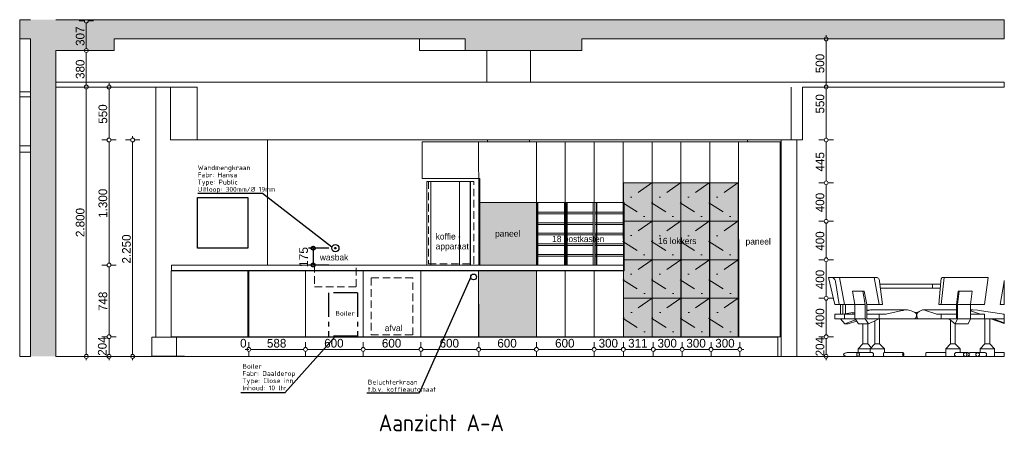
# Model space of a CAD drawing. Header units: millimetres. Extents: x -71760 to 24237, y -1029 to 51282.
# Tile 5 of 9: x -1988 to 8242, y -1029 to 3229. Entities that reach past the tile are written whole.
import ezdxf
from ezdxf.enums import TextEntityAlignment as Align

# ---------------------------------------------------------------- set-up
doc = ezdxf.new("R2010")
doc.units = ezdxf.units.MM
doc.header["$LTSCALE"] = 50
for name, pattern in [('2322109', [10, 5, -2, 1, -2]), ('2322110', [10, 5, -1, 1, -1, 1, -1]), ('B0605', [7.05, 3.5, -1.75, 0.05, -1.75]), ('B0701', [2.3412, 1.56, -0.7812]), ('B0704', [7.5, 5, -2.5])]:
    doc.linetypes.add(name, pattern=pattern)
for name, color, linetype in [('doorsnede C-C_6_ 00  Bestaand', 7, 'Continuous'), ('doorsnede C-C_6_ 00  Bestaand Doorsnede-arcering', 7, 'Continuous'), ('doorsnede C-C_6_ 00  Bestaand uit pl gr', 7, 'Continuous'), ('doorsnede C-C_6_ 00  Bestaand uit pl gr Doorsnede-arcering', 7, 'Continuous'), ('doorsnede C-C_6_ 00  Bestaande kolommen', 7, 'Continuous'), ('doorsnede C-C_6_ 00  Bestaande kolommen Doorsnede-arcering', 7, 'Continuous'), ('doorsnede C-C_6_ 22 C Binnenwanden', 7, 'Continuous'), ('doorsnede C-C_6_ 45 Plafond', 7, 'Continuous'), ('doorsnede C-C_6_ 45 Plafond 2D arcering', 7, 'Continuous'), ('doorsnede C-C_6_ 45 Plafond.BST', 7, 'Continuous'), ('doorsnede C-C_6_ 82 Interieur', 7, 'Continuous'), ('doorsnede C-C_6_ I Tekst 1_ 50', 7, 'Continuous'), ('doorsnede C-C_6_ T Maatvoering 1_ 50', 7, 'Continuous'), ('WL531---', 132, 'Continuous'), ('WL532---', 12, 'Continuous'), ('WM561---_AANVOER', 2, 'Continuous')]:
    doc.layers.add(name, color=color, linetype=linetype)
doc.styles.add('BURO-018', font='ISO96.shx', dxfattribs={"height": 90})
doc.styles.add('BURO-025', font='ISO96.shx', dxfattribs={"height": 125})
doc.styles.add('BURO-035', font='ISO96.shx', dxfattribs={"height": 175})
doc.styles.add('GENERATED_STYLE_1', font='swiss.ttf', dxfattribs={"width": 0.96})
picture_1 = doc.add_image_def('image1.gif', size_in_pixel=(316, 320))

# ---------------------------------------------------------------- blocks, each defined once
blk = doc.blocks.new('23222202')
at = {"color": 0, "linetype": 'Continuous'}
blk.add_circle((0, 0), 1.5, dxfattribs=at)
at = {"color": 0, "linetype": 'Continuous', "style": 'BURO-018', "flags": 1}
blk.add_attdef('CV_MATCODE', (0, 0), '', height=1.8, dxfattribs=at)

msp = doc.modelspace()

# ---------------------------------------------------------------- hatches: boundary and pattern name
at = {"layer": 'doorsnede C-C_6_ 00  Bestaand Doorsnede-arcering', "linetype": 'Continuous', "lineweight": 0}
msp.add_hatch(color=251, dxfattribs=at).paths.add_polyline_path([(-1613, -271), (-1613, 2909), (-1704, 2909), (-1704, -271)], flags=0)
at = {"layer": 'doorsnede C-C_6_ 00  Bestaand uit pl gr Doorsnede-arcering', "linetype": 'Continuous', "lineweight": 0}
for points in [[(8242, 3229), (-1988, 3229), (-1988, 3029), (8242, 3029)], [(-1006, 2909), (-1006, 3029), (-1876, 3029), (-1876, 2909)], [(3853, 2909), (3853, 3029), (2639, 3029), (2639, 2909)]]:
    msp.add_hatch(color=251, dxfattribs=at).paths.add_polyline_path(points, flags=0)
at = {"layer": 'doorsnede C-C_6_ 00  Bestaande kolommen Doorsnede-arcering', "linetype": 'Continuous', "lineweight": 0}
msp.add_hatch(color=251, dxfattribs=at).paths.add_polyline_path([(-1876, 2909), (-1876, -271), (-1704, -271), (-1704, 2909)], flags=0)
at = {"layer": 'doorsnede C-C_6_ 45 Plafond 2D arcering', "linetype": 'Continuous', "lineweight": 0}
for points in [[(4285, 1534), (4285, 1134), (4583, 1134), (4583, 1534)], [(4583, 1534), (4583, 1134), (4881, 1134), (4881, 1534)], [(4881, 1534), (4881, 1134), (5179, 1134), (5179, 1534)], [(5179, 1534), (5179, 1134), (5477, 1134), (5477, 1534)], [(2781, 1329), (2781, 679), (3380, 679), (3380, 1329)], [(4285, 1134), (4285, 734), (4583, 734), (4583, 1134)], [(4583, 1134), (4583, 734), (4881, 734), (4881, 1134)], [(4881, 1134), (4881, 734), (5179, 734), (5179, 1134)], [(5179, 1134), (5179, 734), (5477, 734), (5477, 1134)], [(4285, 734), (4285, 334), (4583, 334), (4583, 734)], [(4583, 734), (4583, 334), (4881, 334), (4881, 734)], [(4881, 734), (4881, 334), (5179, 334), (5179, 734)], [(5179, 734), (5179, 334), (5477, 334), (5477, 734)], [(2780, 624), (2780, -66), (3380, -66), (3380, 624)], [(4285, 334), (4285, -66), (4583, -66), (4583, 334)], [(4583, 334), (4583, -66), (4881, -66), (4881, 334)], [(4881, 334), (4881, -66), (5179, -66), (5179, 334)], [(5179, 334), (5179, -66), (5477, -66), (5477, 334)]]:
    msp.add_hatch(color=255, dxfattribs=at).paths.add_polyline_path(points, flags=0)

# ---------------------------------------------------------------- linework, layer by layer
at = {"layer": 'doorsnede C-C_6_ 00  Bestaand', "color": 251, "linetype": 'Continuous', "lineweight": 0}
for p, q in [((-1988, 3029), (-1988, 2479)), ((-1988, 2429), (-1988, 1919)), ((-1876, 1919), (-1988, 1919)), ((-1988, 1919), (-1988, 1852)), ((-1876, 1852), (-1988, 1852)), ((-1988, 1852), (-1988, -271))]:
    msp.add_line(p, q, dxfattribs=at)
at = {"layer": 'doorsnede C-C_6_ 00  Bestaand', "color": 2, "linetype": 'Continuous', "lineweight": 0}
msp.add_line((-1613, -271), (-1613, 2909), dxfattribs=at)
at = {"layer": 'doorsnede C-C_6_ 00  Bestaand uit pl gr', "color": 2, "linetype": 'Continuous', "lineweight": 0}
for p, q in [((-1988, 3229), (-1876, 3229)), ((-1988, 3029), (-1988, 3229)), ((-1613, 3229), (8242, 3229)), ((8242, 3029), (8242, 3229)), ((-1988, 3029), (-1876, 3029)), ((-1876, 2909), (-1876, 3029)), ((-1006, 3029), (2639, 3029)), ((-1006, 2909), (-1006, 3029)), ((2639, 2909), (2639, 3029)), ((3853, 3029), (8242, 3029)), ((3853, 2909), (3853, 3029)), ((-1613, 2909), (-1006, 2909)), ((2639, 2909), (3853, 2909)), ((-1988, -271), (-1876, -271)), ((-1988, -271), (-1876, -271)), ((-1613, -271), (8242, -271)), ((-1613, -271), (8242, -271))]:
    msp.add_line(p, q, dxfattribs=at)
at = {"layer": 'doorsnede C-C_6_ 00  Bestaand uit pl gr', "color": 251, "linetype": 'Continuous', "lineweight": 0}
for p, q in [((-1875, 3029), (-1876, 3029)), ((2167, 3029), (2167, 2909)), ((2167, 2909), (2323, 2909)), ((2323, 2909), (2639, 2909))]:
    msp.add_line(p, q, dxfattribs=at)
at = {"layer": 'doorsnede C-C_6_ 00  Bestaande kolommen', "color": 2, "linetype": 'Continuous', "lineweight": 0}
msp.add_line((-1876, -271), (-1876, 2909), dxfattribs=at)
at = {"layer": 'doorsnede C-C_6_ 00  Bestaande kolommen', "color": 251, "linetype": 'Continuous', "lineweight": 0}
for p, q in [((2867, 2579), (2867, 2909)), ((3319, 2579), (3319, 2909))]:
    msp.add_line(p, q, dxfattribs=at)
at = {"layer": 'doorsnede C-C_6_ 22 C Binnenwanden', "color": 251, "linetype": 'Continuous', "lineweight": 0}
for p, q in [((-574, -69), (-574, 2529)), ((586, 1979), (586, 679)), ((586, 1979), (586, 679)), ((2874, 1979), (2874, 1959)), ((2874, 1979), (2874, 1959)), ((3310, 1959), (3310, 1979)), ((5574, 1959), (5574, 1979)), ((5925, -271), (5925, 1979)), ((6086, 1979), (6086, -271)), ((586, 624), (586, 619)), ((2874, 624), (2874, 619)), ((2874, 624), (2874, 619)), ((3310, 619), (3310, 624)), ((-613, -69), (-615, -69)), ((-615, -269), (-615, -69)), ((-601, -69), (-613, -69)), ((-601, -69), (-601, -69)), ((-502, -69), (-601, -69)), ((-464, -69), (-502, -69)), ((-464, -69), (-425, -69)), ((-456, -69), (-464, -69)), ((-429, -69), (-456, -69)), ((-392, -69), (-429, -69)), ((-345, -69), (-392, -69)), ((-289, -69), (-345, -69)), ((586, -66), (586, -69)), ((586, -66), (586, -69)), ((2874, -66), (2874, -69)), ((2874, -66), (2874, -69)), ((3310, -69), (3310, -66)), ((5574, -69), (5574, -66)), ((-615, -269), (-613, -269)), ((-613, -269), (-601, -269)), ((-601, -269), (-601, -269)), ((-601, -269), (-502, -269)), ((-574, -271), (-574, -269)), ((-561, -269), (-561, -271)), ((-502, -269), (-464, -269)), ((-464, -269), (-425, -269)), ((-464, -269), (-456, -269)), ((-456, -269), (-429, -269)), ((-429, -269), (-392, -269)), ((-425, -269), (-425, -271)), ((-392, -269), (-345, -269)), ((-345, -269), (-289, -269)), ((-289, -269), (-275, -269)), ((586, -270), (586, -271)), ((586, -270), (586, -271)), ((2874, -270), (2874, -271)), ((2874, -270), (2874, -271)), ((3310, -271), (3310, -270)), ((5574, -271), (5574, -270))]:
    msp.add_line(p, q, dxfattribs=at)
at = {"layer": 'doorsnede C-C_6_ 45 Plafond', "color": 251, "linetype": 'Continuous', "lineweight": 0}
for p, q in [((-421, 1979), (-421, 2529)), ((-421, 1979), (-145, 1979)), ((4285, 1534), (4583, 1534)), ((4285, 1134), (4285, 1534)), ((4583, 1534), (4583, 1134)), ((4583, 1534), (4881, 1534)), ((4583, 1134), (4583, 1534)), ((4881, 1534), (4881, 1134)), ((4881, 1534), (5179, 1534)), ((4881, 1134), (4881, 1534)), ((5179, 1534), (5179, 1134)), ((5179, 1534), (5477, 1534)), ((5179, 1134), (5179, 1534)), ((5477, 1534), (5477, 1134)), ((2781, 1329), (3380, 1329)), ((2781, 679), (2781, 1329)), ((3380, 1329), (3380, 679)), ((4285, 1134), (4583, 1134)), ((4285, 734), (4285, 1134)), ((4583, 1134), (4285, 1134)), ((4583, 1134), (4583, 734)), ((4583, 1134), (4881, 1134)), ((4583, 734), (4583, 1134)), ((4881, 1134), (4583, 1134)), ((4881, 1134), (4881, 734)), ((4881, 1134), (5179, 1134)), ((4881, 734), (4881, 1134)), ((5179, 1134), (4881, 1134)), ((5179, 1134), (5179, 734)), ((5179, 1134), (5477, 1134)), ((5179, 734), (5179, 1134)), ((5477, 1134), (5179, 1134)), ((5477, 1134), (5477, 734)), ((4285, 734), (4583, 734)), ((4285, 334), (4285, 734)), ((4583, 734), (4285, 734)), ((4583, 734), (4583, 334)), ((4583, 734), (4881, 734)), ((4583, 334), (4583, 734)), ((4881, 734), (4583, 734)), ((4881, 734), (4881, 334)), ((4881, 734), (5179, 734)), ((4881, 334), (4881, 734)), ((5179, 734), (4881, 734)), ((5179, 734), (5179, 334)), ((5179, 734), (5477, 734)), ((5179, 334), (5179, 734)), ((5477, 734), (5179, 734)), ((5477, 734), (5477, 334)), ((2780, 624), (3380, 624)), ((2780, -66), (2780, 624)), ((3380, 679), (2781, 679)), ((3380, 624), (3380, -66)), ((4285, 334), (4583, 334)), ((4285, -66), (4285, 334)), ((4583, 334), (4285, 334)), ((4583, 334), (4583, -66)), ((4583, 334), (4881, 334)), ((4583, -66), (4583, 334)), ((4881, 334), (4583, 334)), ((4881, 334), (4881, -66)), ((4881, 334), (5179, 334)), ((4881, -66), (4881, 334)), ((5179, 334), (4881, 334)), ((5179, 334), (5179, -66)), ((5179, 334), (5477, 334)), ((5179, -66), (5179, 334)), ((5477, 334), (5179, 334)), ((5477, 334), (5477, -66)), ((3380, -66), (2780, -66)), ((4583, -66), (4285, -66)), ((4881, -66), (4583, -66)), ((5179, -66), (4881, -66)), ((5477, -66), (5179, -66))]:
    msp.add_line(p, q, dxfattribs=at)
at = {"layer": 'doorsnede C-C_6_ 45 Plafond', "color": 2, "linetype": 'Continuous', "lineweight": 0}
for p, q in [((-145, 1979), (-145, 2529)), ((6029, 1979), (6029, 2529)), ((6029, 1979), (6029, 2529)), ((6146, 1979), (6146, 2529)), ((-145, 1979), (-40, 1979)), ((-40, 1979), (6029, 1979)), ((6029, 1979), (6146, 1979))]:
    msp.add_line(p, q, dxfattribs=at)
at = {"layer": 'doorsnede C-C_6_ 45 Plafond.BST', "color": 2, "linetype": 'Continuous', "lineweight": 0}
for p, q in [((-1613, 2579), (8190, 2579)), ((-1613, 2529), (-1613, 2579)), ((8190, 2579), (8242, 2579)), ((8242, 2529), (8242, 2579)), ((-1988, 2479), (-1876, 2479)), ((-1988, 2429), (-1988, 2479)), ((-1876, 2429), (-1876, 2479)), ((-1613, 2529), (-145, 2529)), ((6146, 2529), (8190, 2529)), ((8190, 2529), (8242, 2529)), ((-1988, 2429), (-1876, 2429))]:
    msp.add_line(p, q, dxfattribs=at)
at = {"layer": 'doorsnede C-C_6_ 45 Plafond.BST', "color": 251, "linetype": 'Continuous', "lineweight": 0}
for p, q in [((-1876, 2479), (-1875, 2479)), ((-1876, 2429), (-1875, 2429))]:
    msp.add_line(p, q, dxfattribs=at)
at = {"layer": 'doorsnede C-C_6_ 82 Interieur', "color": 251, "linetype": 'Continuous', "lineweight": 0}
for p, q in [((7429, 3229), (7429, 3229)), ((7633, 3229), (7634, 3229)), ((8242, 3229), (8242, 3229)), ((2192, 1959), (2792, 1959)), ((2192, 1579), (2192, 1959)), ((2780, 1959), (2781, 1329)), ((2792, 1959), (4291, 1959)), ((3380, 1959), (3381, 1329)), ((3680, 1959), (3681, 1329)), ((3980, 1959), (3981, 1329)), ((4282, 1959), (4284, -66)), ((4292, 1959), (4291, 1959)), ((4292, 1959), (4592, 1959)), ((4295, 1959), (4297, 1959)), ((4582, 1959), (4584, -66)), ((4592, 1959), (4892, 1959)), ((4882, 1959), (4884, -66)), ((4892, 1959), (5192, 1959)), ((5182, 1959), (5184, -66)), ((5192, 1959), (5492, 1959)), ((5482, 1959), (5484, -66)), ((5492, 1959), (5915, 1959)), ((5915, 1959), (5916, 1959)), ((5915, -66), (5915, 1959)), ((5916, -66), (5916, 1959)), ((2192, 1579), (2792, 1579)), ((2243, 1549), (2284, 1549)), ((2243, 679), (2243, 1549)), ((2284, 1549), (2306, 1549)), ((2284, 679), (2284, 1549)), ((2306, 1549), (2355, 1549)), ((2355, 1549), (2407, 1549)), ((2407, 1549), (2459, 1549)), ((2459, 1549), (2511, 1549)), ((2511, 1549), (2560, 1549)), ((2560, 1549), (2581, 1549)), ((2581, 1549), (2693, 1549)), ((2581, 679), (2581, 1549)), ((2693, 1549), (2693, 1549)), ((2693, 1549), (2695, 1549)), ((2693, 679), (2693, 1549)), ((2695, 679), (2695, 1549)), ((2792, 1329), (2792, 1579)), ((2792, 1329), (4291, 1329)), ((2792, 1329), (2792, 679)), ((3672, 1229), (3381, 1229)), ((3392, 679), (3392, 1329)), ((3396, 679), (3396, 1329)), ((3671, 1329), (3672, 679)), ((3681, 1329), (3681, 679)), ((3689, 1329), (3690, 679)), ((3972, 1229), (3690, 1229)), ((3699, 1329), (3699, 679)), ((3701, 679), (3701, 1329)), ((3971, 1329), (3972, 679)), ((3987, 1329), (3987, 679)), ((3989, 1329), (3990, 679)), ((4280, 1229), (3990, 1229)), ((4005, 1329), (4005, 679)), ((4007, 679), (4007, 1329)), ((4291, 1329), (4292, 1329)), ((4292, 619), (4292, 1329)), ((3672, 1212), (3381, 1212)), ((3972, 1212), (3690, 1212)), ((4285, 1212), (3990, 1212)), ((3672, 1119), (3381, 1119)), ((3672, 1102), (3381, 1102)), ((3972, 1119), (3690, 1119)), ((3972, 1102), (3690, 1102)), ((4280, 1119), (3990, 1119)), ((4285, 1102), (3990, 1102)), ((3672, 1009), (3381, 1009)), ((3672, 992), (3381, 992)), ((3972, 1009), (3690, 1009)), ((3972, 992), (3690, 992)), ((4280, 1009), (3990, 1009)), ((4285, 992), (3990, 992)), ((3672, 899), (3381, 899)), ((3672, 882), (3381, 882)), ((3972, 899), (3690, 899)), ((3972, 882), (3690, 882)), ((4280, 899), (3990, 899)), ((4285, 882), (3990, 882)), ((3672, 789), (3381, 789)), ((3672, 772), (3381, 772)), ((3972, 789), (3690, 789)), ((3972, 772), (3690, 772)), ((4280, 789), (3990, 789)), ((4285, 772), (3990, 772)), ((-413, 619), (-267, 619)), ((-413, -66), (-413, 619)), ((-411, 679), (-267, 679)), ((-411, 624), (-411, 679)), ((-411, 624), (-267, 624)), ((-267, 679), (-261, 679)), ((-267, 624), (-261, 624)), ((-267, 619), (-261, 619)), ((-261, 679), (-239, 679)), ((-261, 624), (-239, 624)), ((-261, 619), (-239, 619)), ((-239, 679), (-208, 679)), ((-239, 624), (-208, 624)), ((-239, 619), (-208, 619)), ((-208, 679), (-167, 679)), ((-208, 624), (-167, 624)), ((-208, 619), (-167, 619)), ((-167, 679), (-118, 679)), ((-167, 624), (-118, 624)), ((-167, 619), (-118, 619)), ((-118, 679), (-61, 679)), ((-118, 624), (-61, 624)), ((-118, 619), (-61, 619)), ((-61, 679), (2, 679)), ((-61, 624), (2, 624)), ((-61, 619), (2, 619)), ((2, 679), (71, 679)), ((2, 624), (71, 624)), ((2, 619), (71, 619)), ((71, 679), (146, 679)), ((71, 624), (146, 624)), ((71, 619), (146, 619)), ((146, 679), (224, 679)), ((146, 624), (224, 624)), ((146, 619), (224, 619)), ((224, 679), (304, 679)), ((224, 624), (304, 624)), ((224, 619), (304, 619)), ((304, 679), (392, 679)), ((304, 624), (392, 624)), ((304, 619), (392, 619)), ((381, 619), (382, -66)), ((392, 679), (4291, 679)), ((392, 624), (4291, 624)), ((392, 619), (4292, 619)), ((392, -66), (392, 619)), ((393, 619), (393, 619)), ((981, 619), (982, -66)), ((1581, 619), (1581, -66)), ((2181, 619), (2181, -66)), ((2780, 619), (2781, -66)), ((3380, 619), (3381, -66)), ((3680, 619), (3681, -66)), ((3980, 619), (3981, -66)), ((4291, 679), (4292, 679)), ((4291, 624), (4291, 679)), ((4291, 624), (4292, 624)), ((4292, 619), (4292, 619)), ((6415, 549), (6482, 269)), ((6444, 549), (6415, 549)), ((6415, 549), (6415, 549)), ((6448, 549), (6444, 549)), ((6456, 548), (6448, 549)), ((6448, 549), (6529, 549)), ((6463, 545), (6456, 548)), ((6470, 540), (6463, 545)), ((6476, 535), (6470, 540)), ((6481, 528), (6476, 535)), ((6485, 520), (6481, 528)), ((6488, 512), (6485, 520)), ((6488, 508), (6488, 512)), ((6529, 549), (6582, 269)), ((6613, 549), (6529, 549)), ((6550, 549), (6550, 549)), ((6555, 549), (6552, 549)), ((6889, 549), (6613, 549)), ((6889, 549), (6942, 269)), ((6912, 549), (6889, 549)), ((6889, 549), (6889, 549)), ((6915, 549), (6912, 549)), ((6921, 548), (6915, 549)), ((6927, 545), (6921, 548)), ((6933, 540), (6927, 545)), ((6937, 535), (6933, 540)), ((6941, 528), (6937, 535)), ((6945, 520), (6941, 528)), ((6947, 512), (6945, 520)), ((6947, 508), (6947, 512)), ((7582, 512), (7583, 520)), ((7582, 508), (7582, 512)), ((7583, 520), (7585, 528)), ((7619, 549), (7585, 269)), ((7585, 528), (7588, 535)), ((7588, 535), (7591, 540)), ((7591, 540), (7594, 545)), ((7594, 545), (7598, 548)), ((7598, 548), (7602, 549)), ((7602, 549), (7604, 549)), ((7604, 549), (7619, 549)), ((7619, 549), (7619, 549)), ((8073, 549), (7619, 549)), ((8073, 549), (8038, 269)), ((8055, 549), (8057, 549)), ((8240, 508), (8241, 512)), ((8241, 512), (8242, 517)), ((8242, 512), (8242, 517)), ((8242, 508), (8242, 512)), ((6526, 269), (6488, 508)), ((6977, 269), (6947, 508)), ((6951, 479), (6953, 479)), ((6953, 479), (7010, 479)), ((6956, 439), (7010, 439)), ((7010, 479), (7073, 479)), ((7010, 439), (7073, 439)), ((7073, 479), (7142, 479)), ((7073, 439), (7142, 439)), ((7142, 479), (7215, 479)), ((7142, 439), (7215, 439)), ((7215, 479), (7291, 479)), ((7215, 439), (7291, 439)), ((7291, 479), (7298, 479)), ((7291, 439), (7298, 439)), ((7298, 479), (7369, 479)), ((7298, 439), (7369, 439)), ((7369, 479), (7448, 479)), ((7369, 439), (7448, 439)), ((7448, 479), (7495, 479)), ((7448, 439), (7495, 439)), ((7495, 479), (7498, 479)), ((7495, 439), (7498, 439)), ((7498, 479), (7537, 479)), ((7498, 439), (7498, 479)), ((7498, 439), (7537, 439)), ((7537, 479), (7579, 479)), ((7537, 439), (7576, 439)), ((7562, 269), (7582, 508)), ((8198, 269), (8240, 508)), ((8242, 269), (8242, 508)), ((6665, 409), (6691, 269)), ((6771, 409), (6665, 409)), ((6788, 409), (6771, 409)), ((6771, 409), (6797, 269)), ((6815, 269), (6788, 409)), ((7745, 269), (7762, 409)), ((7774, 409), (7756, 269)), ((7762, 409), (7774, 409)), ((7907, 409), (7774, 409)), ((7907, 409), (7890, 269)), ((6482, 269), (6526, 269)), ((6526, 269), (6582, 269)), ((6541, 269), (6541, 169)), ((6563, 169), (6563, 269)), ((6691, 269), (6582, 269)), ((6592, 173), (6592, 269)), ((6691, 269), (6691, 119)), ((6797, 269), (6691, 269)), ((6797, 269), (6797, 119)), ((6942, 269), (6815, 269)), ((6815, 119), (6815, 269)), ((6853, 212), (6815, 211)), ((6832, 208), (6815, 204)), ((6840, 211), (6832, 208)), ((6877, 212), (6840, 211)), ((6858, 211), (6853, 212)), ((6853, 212), (6877, 212)), ((7237, 212), (6877, 212)), ((6942, 269), (6977, 269)), ((7192, 208), (7166, 202)), ((7200, 211), (7192, 208)), ((7237, 212), (7200, 211)), ((7274, 204), (7237, 212)), ((7370, 204), (7394, 212)), ((7394, 212), (7418, 211)), ((7745, 212), (7394, 212)), ((7418, 211), (7418, 211)), ((7418, 211), (7423, 208)), ((7423, 208), (7532, 171)), ((7585, 269), (7562, 269)), ((7745, 269), (7585, 269)), ((7745, 119), (7745, 269)), ((7756, 269), (7756, 119)), ((7890, 269), (7756, 269)), ((8038, 269), (7890, 269)), ((7890, 269), (7890, 119)), ((7890, 208), (7917, 212)), ((7890, 212), (7917, 212)), ((7917, 212), (7969, 211)), ((7969, 211), (7980, 208)), ((7980, 208), (8215, 171)), ((8198, 269), (8242, 269)), ((6557, 169), (6482, 169)), ((6482, 169), (6482, 119)), ((6482, 119), (6582, 119)), ((6541, 119), (6586, 69)), ((6573, 169), (6557, 169)), ((6584, 171), (6573, 169)), ((6582, 169), (6582, 119)), ((6691, 169), (6582, 169)), ((6691, 119), (6582, 119)), ((6691, 190), (6584, 171)), ((6586, 69), (6697, 111)), ((6663, 171), (6654, 169)), ((6691, 177), (6663, 171)), ((6691, 119), (6699, 108)), ((6797, 119), (6691, 119)), ((6699, 108), (6727, 69)), ((6797, 119), (6833, 69)), ((6942, 169), (6815, 169)), ((6942, 119), (6815, 119)), ((6833, 69), (6911, 106)), ((6911, 106), (6939, 119)), ((7002, 169), (6942, 169)), ((6942, 169), (6942, 119)), ((6942, 119), (7166, 119)), ((6946, -141), (6946, 119)), ((7014, 169), (7002, 169)), ((7024, 171), (7014, 169)), ((7166, 202), (7024, 171)), ((7166, 119), (7314, 119)), ((7292, 196), (7274, 204)), ((7317, 184), (7292, 196)), ((7349, 189), (7310, 187)), ((7314, 119), (7325, 135)), ((7314, 119), (7344, 119)), ((7321, 182), (7317, 184)), ((7317, 184), (7317, 184)), ((7324, 179), (7321, 182)), ((7326, 175), (7324, 179)), ((7325, 135), (7326, 137)), ((7328, 171), (7326, 175)), ((7326, 137), (7328, 141)), ((7330, 166), (7328, 171)), ((7328, 141), (7330, 146)), ((7331, 161), (7330, 166)), ((7330, 146), (7331, 151)), ((7331, 156), (7331, 161)), ((7331, 151), (7331, 156)), ((7333, 161), (7334, 166)), ((7333, 156), (7333, 161)), ((7333, 151), (7333, 156)), ((7334, 146), (7333, 151)), ((7334, 166), (7335, 171)), ((7335, 141), (7334, 146)), ((7335, 171), (7336, 175)), ((7336, 137), (7335, 141)), ((7336, 175), (7338, 179)), ((7337, 135), (7336, 137)), ((7344, 119), (7337, 135)), ((7338, 179), (7340, 182)), ((7340, 182), (7342, 184)), ((7342, 184), (7343, 184)), ((7343, 184), (7359, 196)), ((7418, 119), (7344, 119)), ((7359, 196), (7370, 204)), ((7585, 119), (7418, 119)), ((7532, 171), (7538, 169)), ((7538, 169), (7546, 169)), ((7546, 169), (7585, 169)), ((7585, 169), (7585, 119)), ((7745, 169), (7585, 169)), ((7745, 119), (7585, 119)), ((7733, 69), (7665, 119)), ((7684, -141), (7684, 105)), ((7756, 119), (7733, 69)), ((7890, 119), (7756, 119)), ((7890, 119), (7867, 69)), ((7890, 204), (7985, 171)), ((8038, 169), (7890, 169)), ((8038, 119), (7890, 119)), ((7985, 171), (7991, 169)), ((8038, 169), (8038, 119)), ((8242, 119), (8038, 119)), ((8041, -141), (8041, 119)), ((8091, -141), (8091, 119)), ((8242, 72), (8103, 119)), ((8242, 80), (8127, 119)), ((8215, 171), (8227, 169)), ((8227, 169), (8242, 169)), ((8242, 119), (8242, 169)), ((8242, 80), (8242, 119)), ((6586, 69), (6620, 69)), ((6620, 69), (6708, 95)), ((6754, 69), (6727, 69)), ((6833, 69), (6754, 69)), ((6773, -141), (6773, 69)), ((6823, -141), (6823, 69)), ((6896, -141), (6896, 99)), ((7733, -141), (7733, 69)), ((7867, 69), (7733, 69)), ((8242, 72), (8242, 80)), ((-413, -66), (-267, -66)), ((-360, -66), (-360, -271)), ((-290, -69), (-193, -69)), ((-267, -66), (-261, -66)), ((-261, -66), (-239, -66)), ((-239, -66), (-208, -66)), ((-208, -66), (-167, -66)), ((-193, -69), (-187, -69)), ((-187, -69), (-165, -69)), ((-167, -66), (-118, -66)), ((-165, -69), (-133, -69)), ((-133, -69), (-93, -69)), ((-118, -66), (-61, -66)), ((-93, -69), (-44, -69)), ((-61, -66), (2, -66)), ((-44, -69), (12, -69)), ((2, -66), (71, -66)), ((12, -69), (75, -69)), ((71, -66), (146, -66)), ((75, -69), (144, -69)), ((144, -69), (216, -69)), ((146, -66), (224, -66)), ((216, -69), (292, -69)), ((224, -66), (304, -66)), ((292, -69), (369, -69)), ((304, -66), (392, -66)), ((369, -69), (392, -69)), ((392, -66), (4292, -66)), ((392, -69), (5890, -69)), ((4292, -66), (4292, -66)), ((4292, -66), (4592, -66)), ((4592, -66), (4892, -66)), ((4892, -66), (5192, -66)), ((5192, -66), (5492, -66)), ((5492, -66), (5915, -66)), ((5890, -270), (5890, -69)), ((5915, -66), (5916, -66)), ((6723, -191), (6773, -141)), ((6725, -191), (6723, -191)), ((6723, -231), (6723, -191)), ((6729, -191), (6725, -191)), ((6735, -191), (6729, -191)), ((6743, -191), (6735, -191)), ((6753, -191), (6743, -191)), ((6764, -191), (6753, -191)), ((6776, -191), (6764, -191)), ((6774, -141), (6773, -141)), ((6775, -141), (6774, -141)), ((6777, -141), (6775, -141)), ((6789, -191), (6776, -191)), ((6780, -141), (6777, -141)), ((6783, -141), (6780, -141)), ((6787, -141), (6783, -141)), ((6791, -141), (6787, -141)), ((6802, -191), (6789, -191)), ((6795, -141), (6791, -141)), ((6799, -141), (6795, -141)), ((6804, -141), (6799, -141)), ((6815, -191), (6802, -191)), ((6808, -141), (6804, -141)), ((6812, -141), (6808, -141)), ((6815, -141), (6812, -141)), ((6818, -141), (6815, -141)), ((6827, -191), (6815, -191)), ((6820, -141), (6818, -141)), ((6822, -141), (6820, -141)), ((6823, -141), (6822, -141)), ((6823, -141), (6823, -141)), ((6860, -178), (6823, -141)), ((6839, -191), (6827, -191)), ((6847, -191), (6839, -191)), ((6847, -191), (6896, -141)), ((6849, -191), (6847, -191)), ((6847, -231), (6847, -191)), ((6853, -191), (6849, -191)), ((6860, -191), (6853, -191)), ((6868, -191), (6860, -191)), ((6878, -191), (6868, -191)), ((6889, -191), (6878, -191)), ((6902, -191), (6889, -191)), ((6897, -141), (6896, -141)), ((6899, -141), (6897, -141)), ((6901, -141), (6899, -141)), ((6904, -141), (6901, -141)), ((6915, -191), (6902, -191)), ((6907, -141), (6904, -141)), ((6911, -141), (6907, -141)), ((6915, -141), (6911, -141)), ((6919, -141), (6915, -141)), ((6928, -191), (6915, -191)), ((6923, -141), (6919, -141)), ((6928, -141), (6923, -141)), ((6932, -141), (6928, -141)), ((6941, -191), (6928, -191)), ((6936, -141), (6932, -141)), ((6939, -141), (6936, -141)), ((6942, -141), (6939, -141)), ((6953, -191), (6941, -191)), ((6944, -141), (6942, -141)), ((6945, -141), (6944, -141)), ((6946, -141), (6945, -141)), ((6996, -191), (6946, -141)), ((6964, -191), (6953, -191)), ((6974, -191), (6964, -191)), ((6983, -191), (6974, -191)), ((6989, -191), (6983, -191)), ((6994, -191), (6989, -191)), ((6996, -191), (6994, -191)), ((6996, -231), (6996, -191)), ((7634, -191), (7684, -141)), ((7637, -191), (7634, -191)), ((7634, -191), (7634, -191)), ((7634, -232), (7634, -191)), ((7642, -191), (7637, -191)), ((7649, -191), (7642, -191)), ((7658, -191), (7649, -191)), ((7668, -191), (7658, -191)), ((7680, -191), (7668, -191)), ((7692, -191), (7680, -191)), ((7685, -141), (7684, -141)), ((7684, -141), (7684, -141)), ((7686, -141), (7685, -141)), ((7689, -141), (7686, -141)), ((7692, -141), (7689, -141)), ((7695, -141), (7692, -141)), ((7705, -191), (7692, -191)), ((7699, -141), (7695, -141)), ((7703, -141), (7699, -141)), ((7707, -141), (7703, -141)), ((7718, -191), (7705, -191)), ((7712, -141), (7707, -141)), ((7716, -141), (7712, -141)), ((7720, -141), (7716, -141)), ((7731, -191), (7718, -191)), ((7724, -141), (7720, -141)), ((7727, -141), (7724, -141)), ((7730, -141), (7727, -141)), ((7732, -141), (7730, -141)), ((7743, -191), (7731, -191)), ((7733, -141), (7732, -141)), ((7733, -141), (7733, -141)), ((7783, -191), (7733, -141)), ((7754, -191), (7743, -191)), ((7764, -191), (7754, -191)), ((7772, -191), (7764, -191)), ((7778, -191), (7772, -191)), ((7782, -191), (7778, -191)), ((7783, -191), (7782, -191)), ((7783, -231), (7783, -191)), ((7991, -191), (8041, -141)), ((7992, -191), (7991, -191)), ((7991, -231), (7991, -191)), ((7995, -191), (7992, -191)), ((8000, -191), (7995, -191)), ((8007, -191), (8000, -191)), ((8017, -191), (8007, -191)), ((8027, -191), (8017, -191)), ((8039, -191), (8027, -191)), ((8052, -191), (8039, -191)), ((8042, -141), (8041, -141)), ((8041, -141), (8041, -141)), ((8044, -141), (8042, -141)), ((8046, -141), (8044, -141)), ((8049, -141), (8046, -141)), ((8053, -141), (8049, -141)), ((8065, -191), (8052, -191)), ((8057, -141), (8053, -141)), ((8061, -141), (8057, -141)), ((8065, -141), (8061, -141)), ((8070, -141), (8065, -141)), ((8078, -191), (8065, -191)), ((8074, -141), (8070, -141)), ((8078, -141), (8074, -141)), ((8081, -141), (8078, -141)), ((8090, -191), (8078, -191)), ((8085, -141), (8081, -141)), ((8087, -141), (8085, -141)), ((8089, -141), (8087, -141)), ((8090, -141), (8089, -141)), ((8091, -141), (8090, -141)), ((8102, -191), (8090, -191)), ((8141, -191), (8091, -141)), ((8113, -191), (8102, -191)), ((8122, -191), (8113, -191)), ((8130, -191), (8122, -191)), ((8136, -191), (8130, -191)), ((8139, -191), (8136, -191)), ((8141, -191), (8139, -191)), ((8141, -236), (8141, -191)), ((-290, -270), (-193, -270)), ((-193, -270), (-187, -270)), ((-187, -270), (-165, -270)), ((-165, -270), (-133, -270)), ((-133, -270), (-93, -270)), ((-93, -270), (-44, -270)), ((-44, -270), (12, -270)), ((12, -270), (75, -270)), ((75, -270), (144, -270)), ((144, -270), (216, -270)), ((216, -270), (292, -270)), ((292, -270), (369, -270)), ((369, -270), (392, -270)), ((392, -270), (5890, -270)), ((6574, -247), (6573, -251)), ((6573, -251), (6574, -254)), ((6576, -244), (6574, -247)), ((6574, -254), (6576, -258)), ((6579, -241), (6576, -244)), ((6576, -258), (6579, -261)), ((6584, -238), (6579, -241)), ((6579, -261), (6584, -264)), ((6589, -236), (6584, -238)), ((6584, -264), (6589, -266)), ((6595, -234), (6589, -236)), ((6589, -266), (6595, -268)), ((6602, -232), (6595, -234)), ((6595, -268), (6602, -270)), ((6610, -231), (6602, -232)), ((6602, -270), (6610, -271)), ((6617, -231), (6610, -231)), ((6610, -271), (6617, -271)), ((6723, -231), (6617, -231)), ((6709, -247), (6710, -244)), ((6709, -251), (6709, -247)), ((6709, -254), (6709, -251)), ((6710, -258), (6709, -254)), ((6710, -244), (6711, -241)), ((6711, -261), (6710, -258)), ((6711, -241), (6712, -238)), ((6712, -264), (6711, -261)), ((6712, -238), (6714, -236)), ((6714, -266), (6712, -264)), ((6714, -236), (6716, -234)), ((6716, -268), (6714, -266)), ((6716, -234), (6718, -232)), ((6718, -270), (6716, -268)), ((6718, -232), (6721, -231)), ((6721, -271), (6718, -270)), ((6721, -231), (6723, -231)), ((6723, -271), (6721, -271)), ((6723, -231), (6725, -231)), ((6805, -231), (6723, -231)), ((6725, -271), (6723, -271)), ((6725, -231), (6728, -232)), ((6728, -270), (6725, -271)), ((6728, -232), (6730, -234)), ((6730, -268), (6728, -270)), ((6730, -234), (6732, -236)), ((6732, -266), (6730, -268)), ((6732, -236), (6734, -238)), ((6734, -264), (6732, -266)), ((6734, -238), (6735, -241)), ((6735, -261), (6734, -264)), ((6735, -241), (6736, -244)), ((6736, -258), (6735, -261)), ((6736, -244), (6737, -247)), ((6737, -254), (6736, -258)), ((6737, -247), (6737, -251)), ((6737, -251), (6737, -254)), ((6868, -231), (6805, -231)), ((6868, -231), (6871, -231)), ((6871, -271), (6868, -271)), ((6871, -231), (6873, -232)), ((6873, -270), (6871, -271)), ((6873, -232), (6876, -234)), ((6876, -268), (6873, -270)), ((6876, -234), (6878, -236)), ((6878, -266), (6876, -268)), ((6878, -236), (6880, -238)), ((6880, -264), (6878, -266)), ((6880, -238), (6882, -241)), ((6882, -261), (6880, -264)), ((6882, -241), (6883, -244)), ((6883, -258), (6882, -261)), ((6883, -244), (6884, -247)), ((6884, -254), (6883, -258)), ((6884, -247), (6884, -251)), ((6884, -251), (6884, -254)), ((6986, -247), (6987, -244)), ((6986, -251), (6986, -247)), ((6986, -254), (6986, -251)), ((6987, -258), (6986, -254)), ((6987, -241), (6988, -238)), ((6987, -244), (6987, -241)), ((6987, -261), (6987, -258)), ((6988, -264), (6987, -261)), ((6988, -238), (6989, -236)), ((6989, -266), (6988, -264)), ((6989, -236), (6990, -234)), ((6990, -268), (6989, -266)), ((6990, -234), (6992, -232)), ((6992, -270), (6990, -268)), ((6992, -232), (6993, -231)), ((6993, -271), (6992, -270)), ((6993, -231), (6994, -231)), ((6994, -271), (6993, -271)), ((6994, -231), (7192, -231)), ((7186, -251), (7187, -247)), ((7187, -254), (7186, -251)), ((7187, -241), (7188, -238)), ((7187, -244), (7187, -241)), ((7187, -247), (7187, -244)), ((7187, -258), (7187, -254)), ((7187, -261), (7187, -258)), ((7188, -264), (7187, -261)), ((7188, -236), (7189, -234)), ((7188, -238), (7188, -236)), ((7188, -266), (7188, -264)), ((7189, -268), (7188, -266)), ((7189, -234), (7190, -232)), ((7190, -270), (7189, -268)), ((7190, -232), (7191, -231)), ((7191, -271), (7190, -270)), ((7191, -231), (7192, -231)), ((7192, -271), (7191, -271)), ((7192, -231), (7193, -231)), ((7193, -271), (7192, -271)), ((7193, -231), (7193, -232)), ((7193, -232), (7194, -234)), ((7194, -268), (7193, -270)), ((7193, -270), (7193, -271)), ((7194, -234), (7195, -236)), ((7195, -266), (7194, -268)), ((7195, -236), (7196, -238)), ((7196, -264), (7195, -266)), ((7196, -238), (7196, -241)), ((7196, -241), (7197, -244)), ((7197, -258), (7196, -261)), ((7196, -261), (7196, -264)), ((7197, -244), (7197, -247)), ((7197, -247), (7197, -251)), ((7197, -251), (7197, -254)), ((7197, -254), (7197, -258)), ((7429, -232), (7428, -232)), ((7428, -232), (7428, -234)), ((7428, -234), (7428, -236)), ((7428, -236), (7428, -238)), ((7428, -238), (7428, -241)), ((7428, -241), (7428, -244)), ((7428, -244), (7428, -247)), ((7428, -247), (7428, -251)), ((7428, -251), (7428, -254)), ((7428, -254), (7428, -258)), ((7428, -258), (7428, -261)), ((7428, -261), (7428, -264)), ((7428, -264), (7428, -266)), ((7428, -266), (7428, -268)), ((7428, -268), (7428, -270)), ((7428, -270), (7429, -270)), ((7429, -231), (7429, -231)), ((7429, -231), (7429, -232)), ((7549, -231), (7429, -231)), ((7429, -270), (7429, -271)), ((7429, -271), (7429, -271)), ((7634, -231), (7549, -231)), ((7634, -231), (7633, -231)), ((7633, -231), (7634, -232)), ((7634, -270), (7633, -271)), ((7633, -271), (7634, -271)), ((7634, -232), (7634, -234)), ((7634, -234), (7634, -236)), ((7634, -236), (7634, -236)), ((7634, -236), (7634, -238)), ((7634, -238), (7635, -241)), ((7635, -261), (7634, -264)), ((7634, -264), (7634, -266)), ((7634, -266), (7634, -266)), ((7634, -266), (7634, -268)), ((7634, -268), (7634, -270)), ((7634, -271), (7634, -270)), ((7635, -241), (7635, -244)), ((7635, -244), (7635, -247)), ((7635, -247), (7635, -251)), ((7635, -251), (7635, -254)), ((7635, -254), (7635, -258)), ((7635, -258), (7635, -261)), ((7724, -247), (7725, -244)), ((7724, -251), (7724, -247)), ((7724, -254), (7724, -251)), ((7725, -258), (7724, -254)), ((7725, -244), (7727, -241)), ((7727, -261), (7725, -258)), ((7727, -241), (7729, -238)), ((7729, -264), (7727, -261)), ((7729, -238), (7731, -236)), ((7731, -266), (7729, -264)), ((7731, -236), (7734, -234)), ((7734, -268), (7731, -266)), ((7734, -234), (7737, -232)), ((7737, -270), (7734, -268)), ((7737, -232), (7740, -231)), ((7740, -271), (7737, -270)), ((7740, -231), (7743, -231)), ((7743, -271), (7740, -271)), ((7743, -231), (7837, -231)), ((7819, -247), (7820, -244)), ((7819, -251), (7819, -247)), ((7819, -254), (7819, -251)), ((7820, -258), (7819, -254)), ((7820, -244), (7821, -241)), ((7821, -261), (7820, -258)), ((7821, -241), (7823, -238)), ((7823, -264), (7821, -261)), ((7823, -238), (7825, -236)), ((7825, -266), (7823, -264)), ((7825, -236), (7828, -234)), ((7828, -268), (7825, -266)), ((7828, -234), (7831, -232)), ((7831, -270), (7828, -268)), ((7831, -232), (7834, -231)), ((7834, -271), (7831, -270)), ((7834, -231), (7837, -231)), ((7837, -271), (7834, -271)), ((7837, -231), (7860, -231)), ((7837, -231), (7840, -231)), ((7840, -271), (7837, -271)), ((7840, -231), (7843, -232)), ((7843, -270), (7840, -271)), ((7843, -232), (7846, -234)), ((7846, -268), (7843, -270)), ((7846, -234), (7848, -236)), ((7848, -266), (7846, -268)), ((7848, -236), (7850, -238)), ((7850, -264), (7848, -266)), ((7850, -238), (7852, -241)), ((7852, -261), (7850, -264)), ((7852, -241), (7853, -244)), ((7853, -258), (7852, -261)), ((7853, -244), (7854, -247)), ((7854, -254), (7853, -258)), ((7854, -247), (7855, -251)), ((7855, -251), (7854, -254)), ((7863, -231), (7860, -231)), ((7860, -271), (7863, -271)), ((7866, -232), (7863, -231)), ((7863, -271), (7866, -270)), ((7868, -234), (7866, -232)), ((7866, -270), (7868, -268)), ((7871, -236), (7868, -234)), ((7868, -268), (7871, -266)), ((7873, -238), (7871, -236)), ((7871, -266), (7873, -264)), ((7874, -241), (7873, -238)), ((7873, -264), (7874, -261)), ((7876, -244), (7874, -241)), ((7874, -261), (7876, -258)), ((7877, -238), (7875, -241)), ((7875, -241), (7875, -242)), ((7875, -260), (7875, -261)), ((7875, -261), (7877, -264)), ((7876, -247), (7876, -244)), ((7877, -251), (7876, -247)), ((7876, -254), (7877, -251)), ((7876, -258), (7876, -254)), ((7879, -236), (7877, -238)), ((7877, -264), (7879, -266)), ((7881, -234), (7879, -236)), ((7879, -266), (7881, -268)), ((7883, -232), (7881, -234)), ((7881, -268), (7883, -270)), ((7886, -231), (7883, -232)), ((7883, -270), (7886, -271)), ((7889, -231), (7886, -231)), ((7886, -271), (7889, -271)), ((7966, -231), (7889, -231)), ((7947, -251), (7948, -247)), ((7948, -254), (7947, -251)), ((7948, -244), (7950, -241)), ((7948, -247), (7948, -244)), ((7948, -258), (7948, -254)), ((7950, -261), (7948, -258)), ((7950, -241), (7952, -238)), ((7952, -264), (7950, -261)), ((7952, -238), (7954, -236)), ((7954, -266), (7952, -264)), ((7954, -236), (7957, -234)), ((7957, -268), (7954, -266)), ((7957, -234), (7960, -232)), ((7960, -270), (7957, -268)), ((7960, -232), (7963, -231)), ((7963, -271), (7960, -270)), ((7963, -231), (7966, -231)), ((7966, -271), (7963, -271)), ((7966, -231), (7969, -231)), ((8039, -231), (7966, -231)), ((7969, -271), (7966, -271)), ((7969, -231), (7972, -232)), ((7972, -270), (7969, -271)), ((7972, -232), (7975, -234)), ((7975, -268), (7972, -270)), ((7975, -234), (7978, -236)), ((7978, -266), (7975, -268)), ((7978, -236), (7980, -238)), ((7980, -264), (7978, -266)), ((7980, -238), (7982, -241)), ((7982, -261), (7980, -264)), ((7982, -241), (7984, -244)), ((7984, -258), (7982, -261)), ((7984, -244), (7984, -247)), ((7984, -247), (7985, -251)), ((7985, -251), (7984, -254)), ((7984, -254), (7984, -258)), ((8039, -231), (8042, -231)), ((8042, -271), (8039, -271)), ((8042, -231), (8045, -232)), ((8045, -270), (8042, -271)), ((8045, -232), (8049, -234)), ((8049, -268), (8045, -270)), ((8049, -234), (8051, -236)), ((8051, -266), (8049, -268)), ((8051, -236), (8054, -238)), ((8054, -264), (8051, -266)), ((8054, -238), (8056, -241)), ((8056, -261), (8054, -264)), ((8056, -241), (8057, -244)), ((8057, -258), (8056, -261)), ((8057, -244), (8058, -247)), ((8058, -254), (8057, -258)), ((8058, -247), (8059, -251)), ((8059, -251), (8058, -254)), ((8140, -241), (8141, -238)), ((8140, -244), (8140, -241)), ((8140, -247), (8140, -244)), ((8140, -251), (8140, -247)), ((8140, -254), (8140, -251)), ((8140, -258), (8140, -254)), ((8140, -261), (8140, -258)), ((8141, -264), (8140, -261)), ((8141, -231), (8242, -231)), ((8141, -236), (8141, -235)), ((8141, -238), (8141, -236)), ((8141, -236), (8141, -236)), ((8141, -266), (8141, -264)), ((8141, -271), (8141, -266)), ((8141, -266), (8141, -266)), ((8141, -266), (8141, -266)), ((8242, -232), (8242, -231)), ((8242, -231), (8242, -231)), ((8242, -234), (8242, -232)), ((8242, -236), (8242, -234)), ((8242, -238), (8242, -236)), ((8242, -241), (8242, -238)), ((8242, -244), (8242, -241)), ((8242, -247), (8242, -244)), ((8242, -251), (8242, -247)), ((8242, -254), (8242, -251)), ((8242, -258), (8242, -254)), ((8242, -261), (8242, -258)), ((8242, -264), (8242, -261)), ((8242, -266), (8242, -264)), ((8242, -268), (8242, -266)), ((8242, -270), (8242, -268)), ((8242, -271), (8242, -270)), ((8242, -271), (8242, -271))]:
    msp.add_line(p, q, dxfattribs=at)
at = {"layer": 'doorsnede C-C_6_ 82 Interieur', "color": 1, "linetype": 'B0701', "lineweight": 0}
for p, q in [((2729, 1549), (2260, 1549)), ((2260, 1549), (2260, 692)), ((2729, 692), (2729, 1549)), ((1076, 679), (1076, 454)), ((1509, 454), (1509, 679)), ((2260, 692), (2729, 692)), ((2096, 545), (1663, 545)), ((1663, 545), (1663, -47)), ((2096, -47), (2096, 545)), ((1076, 454), (1509, 454)), ((1663, -47), (2096, -47))]:
    msp.add_line(p, q, dxfattribs=at)
at = {"layer": 'doorsnede C-C_6_ 82 Interieur', "color": 1, "linetype": 'B0605', "lineweight": 0}
for p, q in [((4581, 1534), (4279, 1324)), ((4879, 1534), (4576, 1324)), ((5177, 1534), (4874, 1324)), ((5474, 1534), (5172, 1324)), ((4279, 1324), (4582, 1134)), ((4576, 1324), (4879, 1134)), ((4874, 1324), (5177, 1134)), ((5172, 1324), (5475, 1134)), ((4582, 1134), (4279, 924)), ((4879, 1134), (4577, 924)), ((5177, 1134), (4875, 924)), ((5475, 1134), (5173, 924)), ((4279, 924), (4582, 734)), ((4577, 924), (4880, 734)), ((4875, 924), (5178, 734)), ((5173, 924), (5476, 734)), ((4582, 734), (4280, 524)), ((4880, 734), (4578, 524)), ((5178, 734), (4876, 524)), ((5476, 734), (5174, 524)), ((4280, 524), (4583, 334)), ((4578, 524), (4881, 334)), ((4876, 524), (5179, 334)), ((5174, 524), (5477, 334)), ((4583, 334), (4281, 124)), ((4881, 334), (4579, 124)), ((5179, 334), (4877, 124)), ((5477, 334), (5174, 124)), ((4281, 124), (4584, -66)), ((4579, 124), (4882, -66)), ((4877, 124), (5180, -66)), ((5174, 124), (5477, -66))]:
    msp.add_line(p, q, dxfattribs=at)
at = {"layer": 'doorsnede C-C_6_ T Maatvoering 1_ 50', "color": 9, "linetype": 'Continuous', "lineweight": 0}
for p, q in [((-1316, 3216), (-1371, 3216)), ((-1296, 2929), (-1296, 3196)), ((-1221, 3216), (-1276, 3216)), ((6371, 3029), (6316, 3029)), ((6391, 3049), (6391, 3069)), ((6391, 2549), (6391, 3009)), ((6466, 3029), (6411, 3029)), ((-1316, 2909), (-1371, 2909)), ((-1296, 2549), (-1296, 2889)), ((-1221, 2909), (-1276, 2909)), ((-1060, 2549), (-1060, 2569)), ((-1316, 2529), (-1371, 2529)), ((-1296, -251), (-1296, 2509)), ((-1221, 2529), (-1276, 2529)), ((-1080, 2529), (-1135, 2529)), ((-1060, 1999), (-1060, 2509)), ((-985, 2529), (-1040, 2529)), ((6371, 2529), (6316, 2529)), ((6391, 1999), (6391, 2509)), ((6466, 2529), (6411, 2529)), ((-1080, 1979), (-1135, 1979)), ((-1060, 699), (-1060, 1959)), ((-985, 1979), (-1040, 1979)), ((-835, 1979), (-890, 1979)), ((-815, 1999), (-815, 2019)), ((-815, -251), (-815, 1959)), ((-740, 1979), (-795, 1979)), ((6371, 1979), (6316, 1979)), ((6391, 1554), (6391, 1959)), ((6466, 1979), (6411, 1979)), ((6371, 1534), (6316, 1534)), ((6391, 1154), (6391, 1514)), ((6466, 1534), (6411, 1534)), ((6371, 1134), (6316, 1134)), ((6466, 1134), (6411, 1134)), ((6391, 754), (6391, 1114)), ((6371, 734), (6316, 734)), ((6466, 734), (6411, 734)), ((-1080, 679), (-1135, 679)), ((-1060, -46), (-1060, 659)), ((-985, 679), (-1040, 679)), ((6391, 354), (6391, 714)), ((6371, 334), (6316, 334)), ((6391, -46), (6391, 314)), ((6466, 334), (6411, 334)), ((-1080, -66), (-1135, -66)), ((-1060, -250), (-1060, -86)), ((-985, -66), (-1040, -66)), ((6371, -66), (6316, -66)), ((6391, -250), (6391, -86)), ((6466, -66), (6411, -66)), ((353, -198), (373, -198)), ((393, -198), (373, -198)), ((393, -178), (393, -123)), ((393, -178), (393, -123)), ((413, -198), (962, -198)), ((982, -178), (982, -123)), ((1002, -198), (1561, -198)), ((1581, -178), (1581, -123)), ((1601, -198), (2161, -198)), ((2181, -178), (2181, -123)), ((2201, -198), (2761, -198)), ((2781, -178), (2781, -123)), ((2801, -198), (3361, -198)), ((3381, -178), (3381, -123)), ((3401, -198), (3961, -198)), ((3981, -178), (3981, -123)), ((4001, -198), (4264, -198)), ((4284, -178), (4284, -123)), ((4304, -198), (4575, -198)), ((4595, -178), (4595, -123)), ((4615, -198), (4875, -198)), ((4895, -178), (4895, -123)), ((4915, -198), (5175, -198)), ((5195, -178), (5195, -123)), ((5215, -198), (5475, -198)), ((5495, -178), (5495, -123)), ((5515, -198), (5535, -198)), ((-1316, -271), (-1371, -271)), ((-1296, -311), (-1296, -291)), ((-1221, -271), (-1276, -271)), ((-1080, -270), (-1135, -270)), ((-1060, -310), (-1060, -290)), ((-985, -270), (-1040, -270)), ((-835, -271), (-890, -271)), ((-815, -311), (-815, -291)), ((-740, -271), (-795, -271)), ((393, -273), (393, -218)), ((393, -273), (393, -218)), ((982, -273), (982, -218)), ((1581, -273), (1581, -218)), ((2181, -273), (2181, -218)), ((2781, -273), (2781, -218)), ((3381, -273), (3381, -218)), ((3981, -273), (3981, -218)), ((4284, -273), (4284, -218)), ((4595, -273), (4595, -218)), ((4895, -273), (4895, -218)), ((5195, -273), (5195, -218)), ((5495, -273), (5495, -218)), ((6371, -270), (6316, -270)), ((6391, -310), (6391, -290)), ((6466, -270), (6411, -270))]:
    msp.add_line(p, q, dxfattribs=at)
at = {"layer": 'doorsnede C-C_6_ T Maatvoering 1_ 50', "color": 1, "linetype": 'B0704', "lineweight": 0}
for p, q in [((-902, -270), (-1136, -270)), ((6409, -270), (6175, -270))]:
    msp.add_line(p, q, dxfattribs=at)
at = {"layer": 'doorsnede C-C_6_ T Maatvoering 1_ 50', "color": 9, "linetype": 'Continuous', "lineweight": 0}
for centre in [(6391, 3029), (-1296, 2909), (-1296, 2529), (-1060, 2529), (6391, 2529), (-1060, 1979), (-815, 1979), (6391, 1979), (6391, 1534), (6391, 1134), (6391, 734), (-1060, 679), (6391, 334), (-1060, -66), (6391, -66), (393, -198), (393, -198), (982, -198), (1581, -198), (2181, -198), (2781, -198), (3381, -198), (3981, -198), (4284, -198), (4595, -198), (4895, -198), (5195, -198), (5495, -198), (-1296, -271), (-1060, -270), (-815, -271), (6391, -270)]:
    msp.add_circle(centre, 20, dxfattribs=at)
msp.add_arc((-1296, 3216), 20, 138.99, 41.01, dxfattribs=at)
at = {"layer": 'WL531---', "color": 2}
for p, q in [((533, 1422), (-139, 1422)), ((1256, 865), (533, 1422)), ((2698, 555), (2162, -653)), ((2162, -653), (1620, -653))]:
    msp.add_line(p, q, dxfattribs=at)
at = {"layer": 'WL531---', "color": 2, "linetype": '2322109'}
for p, q in [((1061, 854), (1011, 854)), ((1223, 854), (1061, 854)), ((1061, 854), (1061, 679)), ((1061, 679), (1011, 679)), ((1223, 679), (1061, 679))]:
    msp.add_line(p, q, dxfattribs=at)
for centre in [(1061, 854), (1061, 679)]:
    msp.add_circle(centre, 20, dxfattribs=at)
at = {"layer": 'WL531---'}
for radius in [37.5, 8]:
    msp.add_circle((1292, 854), radius, dxfattribs=at)
at = {"layer": 'WL532---', "linetype": '2322110'}
for p, q in [((1222, 390), (1222, -62)), ((1522, 390), (1222, 390)), ((1522, 390), (1522, -62)), ((1522, -62), (1222, -62))]:
    msp.add_line(p, q, dxfattribs=at)
at = {"layer": 'WL532---', "color": 2}
for p, q in [((1292, -62), (765, -651)), ((765, -651), (310, -651))]:
    msp.add_line(p, q, dxfattribs=at)

# ---------------------------------------------------------------- block references
at = {"layer": 'WL531---', "xscale": 20, "yscale": 20, "zscale": 20}
msp.add_blockref('23222202', (2728, 555), dxfattribs=at)

# ---------------------------------------------------------------- texts
at = {"layer": 'doorsnede C-C_6_ I Tekst 1_ 50', "color": 251, "linetype": 'Continuous', "lineweight": 0, "char_height": 65, "attachment_point": 7, "style": 'GENERATED_STYLE_1'}
for s, insert in [('{paneel}', (2951, 954)), ('{18 postkasten}', (3544, 898)), ('{16 lokkers}', (4646, 896)), ('{paneel}', (5554, 872)), ('{wasbak}', (1131, 726)), ('{afval}', (1805, -9))]:
    msp.add_mtext(s, dxfattribs=dict(at, insert=insert))
at = {"layer": 'doorsnede C-C_6_ I Tekst 1_ 50', "color": 251, "linetype": 'Continuous', "lineweight": 0, "insert": (2334, 822), "char_height": 65, "attachment_point": 7, "line_spacing_factor": 0.946419, "style": 'GENERATED_STYLE_1'}
msp.add_mtext('{koffie -\\Papparaat}', dxfattribs=at)
at = {"layer": 'doorsnede C-C_6_ T Maatvoering 1_ 50', "color": 1, "linetype": 'Continuous', "lineweight": 0, "style": 'GENERATED_STYLE_1'}
msp.add_text('175', height=90, rotation=90, dxfattribs=at).set_placement((1006, 657))
at = {"layer": 'doorsnede C-C_6_ T Maatvoering 1_ 50', "color": 1, "linetype": 'Continuous', "lineweight": 0, "char_height": 90, "attachment_point": 7, "rotation": 90, "style": 'GENERATED_STYLE_1'}
for s, insert in [('{307}', (-1314, 2957)), ('{500}', (6373, 2673)), ('{380}', (-1314, 2613)), ('{550}', (6373, 2254)), ('{550}', (-1078, 2148)), ('{445}', (6373, 1651)), ('{1.300}', (-1078, 1170)), ('{400}', (6373, 1228)), ('{2.800}', (-1314, 970)), ('{400}', (6373, 828)), ('{2.250}', (-833, 695)), ('{400}', (6373, 428)), ('{748}', (-1078, 201)), ('{400}', (6373, 28)), ('{204}', (-1084, -264)), ('{204}', (6373, -270))]:
    msp.add_mtext(s, dxfattribs=dict(at, insert=insert))
at = {"layer": 'doorsnede C-C_6_ T Maatvoering 1_ 50', "color": 1, "linetype": 'Continuous', "lineweight": 0, "char_height": 90, "attachment_point": 7, "style": 'GENERATED_STYLE_1'}
for s, insert in [('{0}', (302, -180)), ('{588}', (581, -180)), ('{600}', (1176, -180)), ('{600}', (1775, -180)), ('{600}', (2375, -180)), ('{600}', (2975, -180)), ('{600}', (3575, -180)), ('{300}', (4027, -180)), ('{311}', (4334, -180)), ('{300}', (4639, -180)), ('{300}', (4939, -180)), ('{300}', (5239, -180))]:
    msp.add_mtext(s, dxfattribs=dict(at, insert=insert))
at = {"layer": 'WL531---', "color": 2, "linetype": '2322109', "style": 'BURO-025'}
for s, p in [('Wandmengkraan', (-139, 1666)), ('Fabr: Hansa', (-139, 1591)), ('Type: Public', (-139, 1516)), ('Uitloop: 300mm/%%C 19mm', (-139, 1441)), ('Boiler', (1292, 153)), ('Boiler', (326, -398)), ('Type: Close inn', (326, -548)), ('Fabr: Daalderop', (326, -473)), ('Beluchterkraan', (1629, -563)), ('Inhoud: 10 ltr.', (326, -623)), ('t.b.v. koffieautomaat', (1629, -638))]:
    msp.add_text(s, height=50, dxfattribs=at).set_placement(p)
at = {"layer": 'WM561---_AANVOER', "color": 4, "style": 'BURO-035'}
msp.add_text('Aanzicht A-A', height=175, dxfattribs=at).set_placement((2393, -961), align=Align.MIDDLE)

# ---------------------------------------------------------------- pictures from other files: only their frames are drawn
at = {"layer": 'WL531---', "color": 2, "linetype": '2322110'}
image = msp.add_image(picture_1, insert=(-140, 855), size_in_units=(521, 527), dxfattribs=at)
image.dxf.flags = 7

doc.saveas('drawing.dxf')
